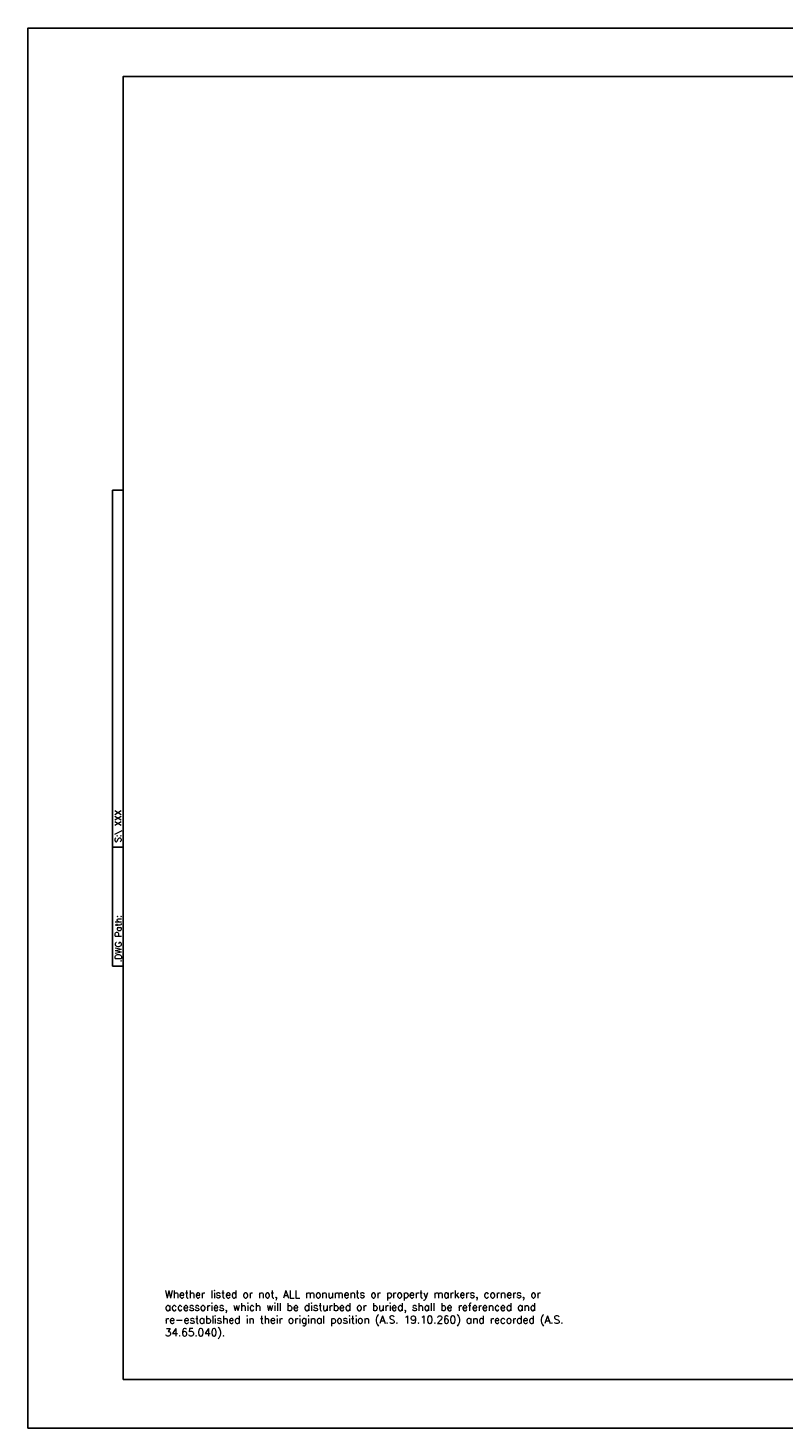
# Paper-space layout 'Layout1' of a CAD drawing. Header units: feet. Extents: x -0.2 to 33.8, y -0.4 to 21.6.
# Tile 1 of 3: x -0.2 to 11.7, y -0.4 to 21.6. Entities that reach past the tile are written whole.
import ezdxf
from ezdxf.enums import TextEntityAlignment as Align

# ---------------------------------------------------------------- set-up
doc = ezdxf.new("R2010")
doc.units = ezdxf.units.FT
doc.header["$LTSCALE"] = 40
doc.header["$MEASUREMENT"] = 0
doc.layers.add('S-SB', color=4, linetype='Continuous')
doc.layers.add('STS_Notes', color=3, linetype='Continuous')
doc.styles.add('l100', font='simplex', dxfattribs={"height": 20})
doc.styles.add('L100ps', font='simplex.shx', dxfattribs={"height": 30})

psp = doc.layouts.get("Layout1")

# ---------------------------------------------------------------- linework, layer by layer
at = {"layer": 'S-SB'}
for p, q in [((1.129, 6.866), (1.129, 14.346)), ((1.129, 14.346), (1.299, 14.346)), ((1.299, 6.866), (1.299, 14.346)), ((1.129, 8.735), (1.299, 8.735)), ((1.129, 6.866), (1.299, 6.866))]:
    psp.add_line(p, q, dxfattribs=at)
for points in [[(-0.197, -0.394), (-0.197, 21.606), (33.803, 21.606), (33.803, -0.394)], [(1.299, 0.37), (1.299, 20.843), (33.19, 20.843), (33.19, 0.37)]]:
    psp.add_lwpolyline(points, close=True, dxfattribs=at)

# ---------------------------------------------------------------- texts
at = {"layer": 'S-SB', "style": 'L100ps'}
psp.add_text('S:\\ XXX', height=0.1, rotation=90, dxfattribs=at).set_placement((1.299, 8.807), align=Align.BOTTOM_LEFT)
psp.add_text('.DWG Path:', height=0.1, rotation=90, dxfattribs=at).set_placement((1.273, 6.925))
at = {"layer": 'STS_Notes', "insert": (1.956, 1.769), "char_height": 0.12, "width": 7.02834, "attachment_point": 1, "style": 'l100'}
psp.add_mtext('Whether listed or not, ALL monuments or property markers, corners, or accessories, which will be disturbed or buried, shall be referenced and re-established in their original position (A.S. 19.10.260) and recorded (A.S. 34.65.040).', dxfattribs=at)

doc.saveas('drawing.dxf')
